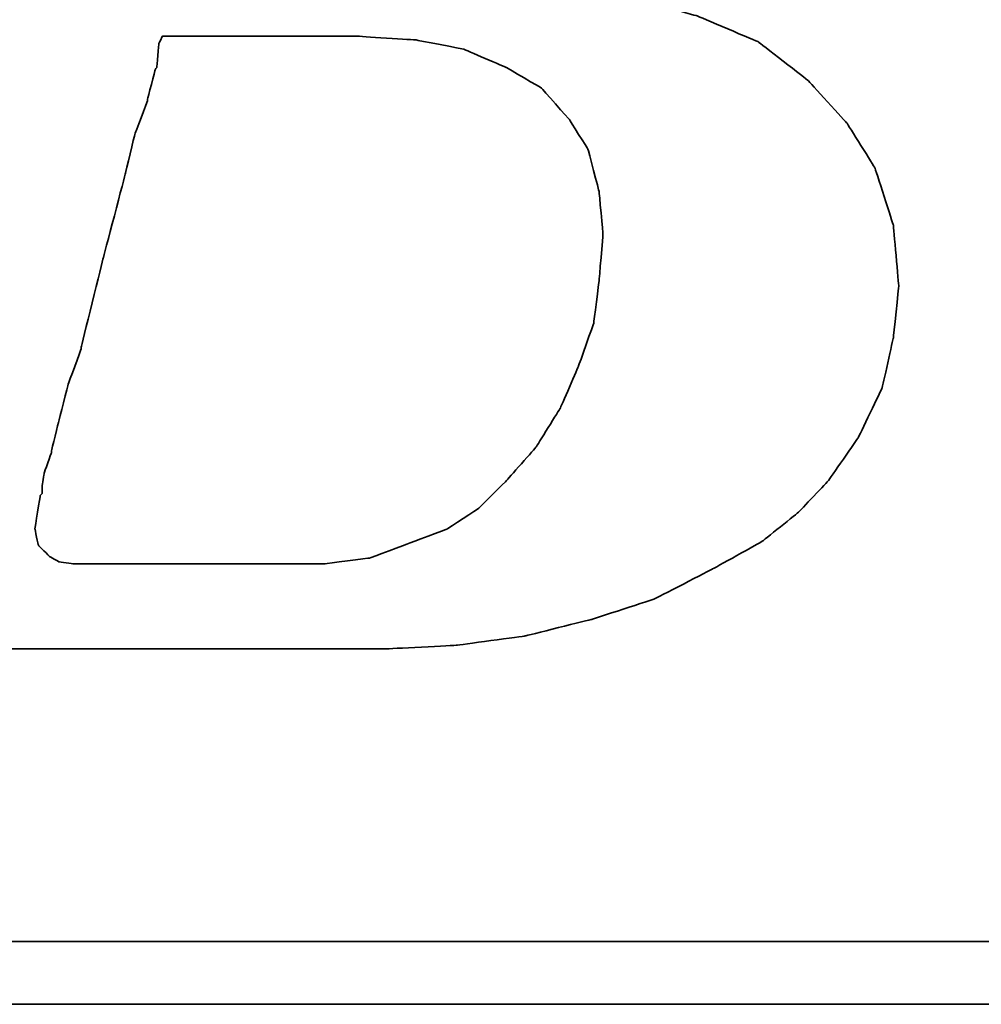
# Model space of a CAD drawing. Header units: millimetres. Extents: x 36 to 369, y 420 to 544.
# Tile 27 of 47: x 288.29 to 290.23, y 456.07 to 458.05. Entities that reach past the tile are written whole.
import ezdxf

# ---------------------------------------------------------------- set-up
doc = ezdxf.new("R2010")
doc.units = ezdxf.units.MM
doc.layers.add('DIM', color=4, linetype='CONTINUOUS')
doc.layers.add('layer 1', color=7, linetype='CONTINUOUS')

# ---------------------------------------------------------------- blocks, each defined once
blk = doc.blocks.new('TBI MOTION logo(完整正式版)')
at = {"layer": 'layer 1', "color": 22, "lineweight": 35}
for points, knots in [([(-64.65375, -6.86375), (-64.65375, -6.86375), (-64.84375, -7.29625), (-64.84375, -7.29625), (-64.84375, -7.29625), (-64.84375, -7.29625), (-64.86875, -7.34375), (-64.86875, -7.34375), (-64.86875, -7.34375), (-64.86875, -7.34375), (-64.86875, -7.36875), (-64.86875, -7.36875), (-64.86875, -7.36875), (-64.86875, -7.36875), (-65.15375, -7.65375), (-65.15375, -7.65375), (-65.15375, -7.65375), (-65.15375, -7.65375), (-65.17875, -7.65375), (-65.17875, -7.65375), (-65.17875, -7.65375), (-65.17875, -7.65375), (-65.20375, -7.67875), (-65.20375, -7.67875), (-65.20375, -7.67875), (-65.20375, -7.67875), (-65.58875, -7.87125), (-65.58875, -7.87125), (-65.58875, -7.87125), (-65.58875, -7.87125), (-65.63375, -7.87125), (-65.63375, -7.87125), (-65.63375, -7.87125), (-65.63375, -7.87125), (-65.65875, -7.89375), (-65.65875, -7.89375), (-65.65875, -7.89375), (-65.65875, -7.89375), (-66.09375, -7.94375), (-66.09375, -7.94375), (-66.09375, -7.94375), (-66.09375, -7.94375), (-66.11375, -7.94375), (-66.11375, -7.94375), (-66.11375, -7.94375), (-66.11375, -7.94375), (-66.16375, -7.94375), (-66.16375, -7.94375), (-66.16375, -7.94375), (-66.16375, -7.94375), (-66.30875, -7.94375), (-66.30875, -7.94375), (-66.30875, -7.94375), (-66.30875, -7.94375), (-66.69375, -7.94375), (-66.69375, -7.94375), (-66.69375, -7.94375), (-66.69375, -7.94375), (-67.07375, -7.94375), (-67.07375, -7.94375), (-67.07375, -7.94375), (-67.07375, -7.94375), (-67.12375, -7.94375), (-67.12375, -7.94375), (-67.12375, -7.94375), (-67.12375, -7.94375), (-67.12375, -7.96625), (-67.12375, -7.96625), (-67.12375, -7.96625), (-67.12375, -7.96625), (-67.14875, -7.99125), (-67.14875, -7.99125), (-67.14875, -7.99125), (-67.14875, -7.99125), (-67.24375, -8.34875), (-67.24375, -8.34875), (-67.24375, -8.34875), (-67.24375, -8.34875), (-67.31375, -8.68625), (-67.31375, -8.68625), (-67.31375, -8.68625), (-67.31375, -8.68625), (-67.26875, -8.68625), (-67.26875, -8.68625), (-67.26875, -8.68625), (-67.26875, -8.68625), (-67.07375, -8.68625), (-67.07375, -8.68625), (-67.07375, -8.68625), (-67.07375, -8.68625), (-66.54875, -8.68625), (-66.54875, -8.68625), (-66.54875, -8.68625), (-66.54875, -8.68625), (-65.82625, -8.68625), (-65.82625, -8.68625), (-65.82625, -8.68625), (-65.82625, -8.68625), (-65.01375, -8.68625), (-65.01375, -8.68625), (-65.01375, -8.68625), (-65.01375, -8.68625), (-64.05375, -8.68625), (-64.05375, -8.68625), (-64.05375, -8.68625), (-64.05375, -8.68625), (-62.08375, -8.68625), (-62.08375, -8.68625), (-62.08375, -8.68625), (-62.08375, -8.68625), (-60.06875, -8.68625), (-60.06875, -8.68625), (-60.06875, -8.68625), (-60.06875, -8.68625), (-59.10875, -8.68625), (-59.10875, -8.68625), (-59.10875, -8.68625), (-59.10875, -8.68625), (-58.29375, -8.68625), (-58.29375, -8.68625), (-58.29375, -8.68625), (-58.29375, -8.68625), (-57.57375, -8.68625), (-57.57375, -8.68625), (-57.57375, -8.68625), (-57.57375, -8.68625), (-57.04875, -8.68625), (-57.04875, -8.68625), (-57.04875, -8.68625), (-57.04875, -8.68625), (-56.85375, -8.68625), (-56.85375, -8.68625), (-56.85375, -8.68625), (-56.85375, -8.68625), (-56.70875, -8.68625), (-56.70875, -8.68625), (-56.70875, -8.68625), (-56.70875, -8.68625), (-56.61375, -8.68625), (-56.61375, -8.68625), (-56.61375, -8.68625), (-56.61375, -8.68625), (-56.56875, -8.68625), (-56.56875, -8.68625), (-56.56875, -8.68625), (-56.56875, -8.68625), (-55.65375, -8.63875), (-55.65375, -8.63875), (-55.65375, -8.63875), (-55.65375, -8.63875), (-54.76875, -8.51875), (-54.76875, -8.51875), (-54.76875, -8.51875), (-54.76875, -8.51875), (-53.90375, -8.30375), (-53.90375, -8.30375), (-53.90375, -8.30375), (-53.90375, -8.30375), (-53.08875, -8.03875), (-53.08875, -8.03875), (-53.08875, -8.03875), (-53.08875, -8.03875), (-52.34375, -7.65375), (-52.34375, -7.65375), (-52.34375, -7.65375), (-52.34375, -7.65375), (-51.69875, -7.29625), (-51.69875, -7.29625), (-51.69875, -7.29625), (-51.69875, -7.29625), (-51.21875, -6.91125), (-51.21875, -6.91125), (-51.21875, -6.91125), (-51.21875, -6.91125), (-50.83375, -6.50375), (-50.83375, -6.50375), (-50.83375, -6.50375), (-50.83375, -6.50375), (-50.44875, -5.94875), (-50.44875, -5.94875), (-50.44875, -5.94875), (-50.44875, -5.94875), (-50.13875, -5.30375), (-50.13875, -5.30375), (-50.13875, -5.30375), (-50.13875, -5.30375), (-49.99375, -4.65375), (-49.99375, -4.65375), (-49.99375, -4.65375), (-49.99375, -4.65375), (-49.92375, -3.98375), (-49.92375, -3.98375), (-49.92375, -3.98375), (-49.92375, -3.98375), (-49.99375, -3.19374), (-49.99375, -3.19374), (-49.99375, -3.19374), (-49.99375, -3.19374), (-50.23374, -2.44874), (-50.23374, -2.44874), (-50.23374, -2.44874), (-50.23374, -2.44874), (-50.59375, -1.87374), (-50.59375, -1.87374), (-50.59375, -1.87374), (-50.59375, -1.87374), (-51.09875, -1.31874), (-51.09875, -1.31874), (-51.09875, -1.31874), (-51.09875, -1.31874), (-51.74375, -0.81875), (-51.74375, -0.81875), (-51.74375, -0.81875), (-51.74375, -0.81875), (-52.53875, -0.48125), (-52.53875, -0.48125), (-52.53875, -0.48125), (-52.53875, -0.48125), (-53.47375, -0.21875), (-53.47375, -0.21875), (-53.47375, -0.21875), (-53.47375, -0.21875), (-54.52875, -0.04874), (-54.52875, -0.04874), (-54.52875, -0.04874), (-54.52875, -0.04874), (-55.65375, 0.12125), (-55.65375, 0.12125), (-55.65375, 0.12125), (-55.65375, 0.12125), (-54.50375, 0.28624), (-54.50375, 0.28624), (-54.50375, 0.28624), (-54.50375, 0.28624), (-53.83375, 0.38124), (-53.83375, 0.38124), (-53.83375, 0.38124), (-53.83375, 0.38124), (-53.18375, 0.50125), (-53.18375, 0.50125), (-53.18375, 0.50125), (-53.18375, 0.50125), (-52.55875, 0.66874), (-52.55875, 0.66874), (-52.55875, 0.66874), (-52.55875, 0.66874), (-52.03375, 0.86124), (-52.03375, 0.86124), (-52.03375, 0.86124), (-52.03375, 0.86124), (-51.50374, 1.03124), (-51.50374, 1.03124), (-51.50374, 1.03124), (-51.50374, 1.03124), (-51.09875, 1.27125), (-51.09875, 1.27125), (-51.09875, 1.27125), (-51.09875, 1.27125), (-50.71375, 1.48624), (-50.71375, 1.48624), (-50.71375, 1.48624), (-50.71375, 1.48624), (-50.37625, 1.77625), (-50.37625, 1.77625), (-50.37625, 1.77625), (-50.37625, 1.77625), (-49.82375, 2.37625), (-49.82375, 2.37625), (-49.82375, 2.37625), (-49.82375, 2.37625), (-49.41875, 2.99625), (-49.41875, 2.99625), (-49.41875, 2.99625), (-49.41875, 2.99625), (-49.22375, 3.76625), (-49.22375, 3.76625), (-49.22375, 3.76625), (-49.22375, 3.76625), (-49.15375, 4.50874), (-49.15375, 4.50874), (-49.15375, 4.50874), (-49.15375, 4.50874), (-49.20375, 5.25125), (-49.20375, 5.25125), (-49.20375, 5.25125), (-49.20375, 5.25125), (-49.41875, 5.92625), (-49.41875, 5.92625), (-49.41875, 5.92625), (-49.41875, 5.92625), (-49.77875, 6.47625), (-49.77875, 6.47625), (-49.77875, 6.47625), (-49.77875, 6.47625), (-50.33125, 7.02624), (-50.33125, 7.02624), (-50.33125, 7.02624), (-50.33125, 7.02624), (-51.00125, 7.43625), (-51.00125, 7.43625), (-51.00125, 7.43625), (-51.00125, 7.43625), (-51.79375, 7.72625), (-51.79375, 7.72625), (-51.79375, 7.72625), (-51.79375, 7.72625), (-52.72875, 7.89124), (-52.72875, 7.89124), (-52.72875, 7.89124), (-52.72875, 7.89124), (-53.83375, 7.98625), (-53.83375, 7.98625), (-53.83375, 7.98625), (-53.83375, 7.98625), (-53.92875, 7.98625), (-53.92875, 7.98625), (-53.92875, 7.98625), (-53.92875, 7.98625), (-54.26375, 7.98625), (-54.26375, 7.98625), (-54.26375, 7.98625), (-54.26375, 7.98625), (-54.74375, 7.98625), (-54.74375, 7.98625), (-54.74375, 7.98625), (-54.74375, 7.98625), (-55.36875, 7.98625), (-55.36875, 7.98625), (-55.36875, 7.98625), (-55.36875, 7.98625), (-56.13375, 7.98625), (-56.13375, 7.98625), (-56.13375, 7.98625), (-56.13375, 7.98625), (-56.94875, 7.98625), (-56.94875, 7.98625), (-56.94875, 7.98625), (-56.94875, 7.98625), (-58.77625, 7.98625), (-58.77625, 7.98625), (-58.77625, 7.98625), (-58.77625, 7.98625), (-60.59875, 7.98625), (-60.59875, 7.98625), (-60.59875, 7.98625), (-60.59875, 7.98625), (-61.41375, 7.98625), (-61.41375, 7.98625), (-61.41375, 7.98625), (-61.41375, 7.98625), (-62.17875, 7.98625), (-62.17875, 7.98625), (-62.17875, 7.98625), (-62.17875, 7.98625), (-62.80375, 7.98625), (-62.80375, 7.98625), (-62.80375, 7.98625), (-62.80375, 7.98625), (-63.30625, 7.98625), (-63.30625, 7.98625), (-63.30625, 7.98625), (-63.30625, 7.98625), (-63.57375, 7.98625), (-63.57375, 7.98625), (-63.57375, 7.98625), (-63.57375, 7.98625), (-63.57375, 7.96375), (-63.57375, 7.96375), (-63.57375, 7.96375), (-63.57375, 7.96375), (-63.59875, 7.94125), (-63.59875, 7.94125), (-63.59875, 7.94125), (-63.59875, 7.94125), (-63.69375, 7.55625), (-63.69375, 7.55625), (-63.69375, 7.55625), (-63.69375, 7.55625), (-63.76375, 7.24624), (-63.76375, 7.24624), (-63.76375, 7.24624), (-63.76375, 7.24624), (-63.23875, 7.24624), (-63.23875, 7.24624), (-63.23875, 7.24624), (-63.23875, 7.24624), (-62.75875, 7.24624), (-62.75875, 7.24624), (-62.75875, 7.24624), (-62.75875, 7.24624), (-62.61125, 7.24624), (-62.61125, 7.24624), (-62.61125, 7.24624), (-62.61125, 7.24624), (-62.56625, 7.24624), (-62.56625, 7.24624), (-62.56625, 7.24624), (-62.56625, 7.24624), (-62.22875, 7.24624), (-62.22875, 7.24624), (-62.22875, 7.24624), (-62.22875, 7.24624), (-62.20375, 7.24624), (-62.20375, 7.24624), (-62.20375, 7.24624), (-62.20375, 7.24624), (-62.17875, 7.21875), (-62.17875, 7.21875), (-62.17875, 7.21875), (-62.17875, 7.21875), (-61.96375, 7.17125), (-61.96375, 7.17125), (-61.96375, 7.17125), (-61.96375, 7.17125), (-61.72375, 7.12624), (-61.72375, 7.12624), (-61.72375, 7.12624), (-61.72375, 7.12624), (-61.70375, 7.12624), (-61.70375, 7.12624), (-61.70375, 7.12624), (-61.70375, 7.12624), (-61.55875, 7.07624), (-61.55875, 7.07624), (-61.55875, 7.07624), (-61.55875, 7.07624), (-61.50875, 7.07624), (-61.50875, 7.07624), (-61.50875, 7.07624), (-61.50875, 7.07624), (-61.48375, 7.02624), (-61.48375, 7.02624), (-61.48375, 7.02624), (-61.48375, 7.02624), (-61.31875, 6.83375), (-61.31875, 6.83375), (-61.31875, 6.83375), (-61.31875, 6.83375), (-61.29375, 6.81125), (-61.29375, 6.81125), (-61.29375, 6.81125), (-61.29375, 6.81125), (-61.29375, 6.78625), (-61.29375, 6.78625), (-61.29375, 6.78625), (-61.29375, 6.78625), (-61.19875, 6.50124), (-61.19875, 6.50124), (-61.19875, 6.50124), (-61.19875, 6.50124), (-61.17375, 6.45124), (-61.17375, 6.45124), (-61.17375, 6.45124), (-61.17375, 6.45124), (-61.19875, 6.40625), (-61.19875, 6.40625), (-61.19875, 6.40625), (-61.19875, 6.40625), (-61.26875, 5.99624), (-61.26875, 5.99624), (-61.26875, 5.99624), (-61.26875, 5.99624), (-61.26875, 5.85125), (-61.26875, 5.85125), (-61.26875, 5.85125), (-61.26875, 5.85125), (-61.26875, 5.82625), (-61.26875, 5.82625), (-61.26875, 5.82625), (-61.26875, 5.82625), (-61.29375, 5.80625), (-61.29375, 5.80625), (-61.29375, 5.80625), (-61.29375, 5.80625), (-61.34125, 5.66125), (-61.34125, 5.66125), (-61.34125, 5.66125), (-61.34125, 5.66125), (-61.41375, 5.44625), (-61.41375, 5.44625), (-61.41375, 5.44625), (-61.41375, 5.44625), (-61.48375, 5.15625), (-61.48375, 5.15625), (-61.48375, 5.15625), (-61.48375, 5.15625), (-61.58375, 4.82124), (-61.58375, 4.82124), (-61.58375, 4.82124), (-61.58375, 4.82124), (-61.79875, 4.00375), (-61.79875, 4.00375), (-61.79875, 4.00375), (-61.79875, 4.00375), (-62.05875, 2.99625), (-62.05875, 2.99625), (-62.05875, 2.99625), (-62.05875, 2.99625), (-62.34875, 1.91625), (-62.34875, 1.91625), (-62.34875, 1.91625), (-62.34875, 1.91625), (-62.97375, -0.41124), (-62.97375, -0.41124), (-62.97375, -0.41124), (-62.97375, -0.41124), (-63.59875, -2.75875), (-63.59875, -2.75875), (-63.59875, -2.75875), (-63.59875, -2.75875), (-63.88375, -3.86374), (-63.88375, -3.86374), (-63.88375, -3.86374), (-63.88375, -3.86374), (-64.14875, -4.82374), (-64.14875, -4.82374), (-64.14875, -4.82374), (-64.14875, -4.82374), (-64.36375, -5.64125), (-64.36375, -5.64125), (-64.36375, -5.64125), (-64.36375, -5.64125), (-64.43625, -5.97625), (-64.43625, -5.97625), (-64.43625, -5.97625), (-64.43625, -5.97625), (-64.50875, -6.28625), (-64.50875, -6.28625), (-64.50875, -6.28625), (-64.50875, -6.28625), (-64.50875, -6.30875), (-64.50875, -6.30875), (-64.50875, -6.30875), (-64.50875, -6.30875), (-64.57875, -6.50375), (-64.57875, -6.50375), (-64.57875, -6.50375), (-64.57875, -6.50375), (-64.62875, -6.69625), (-64.62875, -6.69625), (-64.62875, -6.69625), (-64.62875, -6.69625), (-64.62875, -6.76875), (-64.62875, -6.76875), (-64.62875, -6.76875), (-64.62875, -6.76875), (-64.62875, -6.81375), (-64.62875, -6.81375), (-64.62875, -6.81375), (-64.62875, -6.81375), (-64.62875, -6.83875), (-64.62875, -6.83875), (-64.62875, -6.83875), (-64.62875, -6.83875), (-64.65375, -6.86375), (-64.65375, -6.86375)], [0, 0, 0, 0, 0.00719424, 0.00719424, 0.00719424, 0.00719425, 0.01438849, 0.01438849, 0.01438849, 0.0143885, 0.02158273, 0.02158273, 0.02158273, 0.02158274, 0.02877698, 0.02877698, 0.02877698, 0.02877699, 0.03597122, 0.03597122, 0.03597122, 0.03597123, 0.04316547, 0.04316547, 0.04316547, 0.04316548, 0.05035971, 0.05035971, 0.05035971, 0.05035972, 0.05755396, 0.05755396, 0.05755396, 0.05755397, 0.0647482, 0.0647482, 0.0647482, 0.06474821, 0.07194245, 0.07194245, 0.07194245, 0.07194246, 0.07913669, 0.07913669, 0.07913669, 0.0791367, 0.08633094, 0.08633094, 0.08633094, 0.08633095, 0.09352518, 0.09352518, 0.09352518, 0.09352519, 0.10071942, 0.10071942, 0.10071942, 0.10071943, 0.10791367, 0.10791367, 0.10791367, 0.10791368, 0.11510791, 0.11510791, 0.11510791, 0.11510792, 0.12230216, 0.12230216, 0.12230216, 0.12230217, 0.1294964, 0.1294964, 0.1294964, 0.12949641, 0.13669065, 0.13669065, 0.13669065, 0.13669066, 0.14388489, 0.14388489, 0.14388489, 0.1438849, 0.15107914, 0.15107914, 0.15107914, 0.15107915, 0.15827338, 0.15827338, 0.15827338, 0.15827339, 0.16546763, 0.16546763, 0.16546763, 0.16546764, 0.17266187, 0.17266187, 0.17266187, 0.17266188, 0.17985612, 0.17985612, 0.17985612, 0.17985613, 0.18705036, 0.18705036, 0.18705036, 0.18705037, 0.1942446, 0.1942446, 0.1942446, 0.19424461, 0.20143885, 0.20143885, 0.20143885, 0.20143886, 0.20863309, 0.20863309, 0.20863309, 0.2086331, 0.21582734, 0.21582734, 0.21582734, 0.21582735, 0.22302158, 0.22302158, 0.22302158, 0.22302159, 0.23021583, 0.23021583, 0.23021583, 0.23021584, 0.23741007, 0.23741007, 0.23741007, 0.23741008, 0.24460432, 0.24460432, 0.24460432, 0.24460433, 0.25179856, 0.25179856, 0.25179856, 0.25179857, 0.25899281, 0.25899281, 0.25899281, 0.25899282, 0.26618705, 0.26618705, 0.26618705, 0.26618706, 0.27338129, 0.27338129, 0.27338129, 0.2733813, 0.28057554, 0.28057554, 0.28057554, 0.28057555, 0.28776978, 0.28776978, 0.28776978, 0.28776979, 0.29496403, 0.29496403, 0.29496403, 0.29496404, 0.30215827, 0.30215827, 0.30215827, 0.30215828, 0.30935252, 0.30935252, 0.30935252, 0.30935253, 0.31654676, 0.31654676, 0.31654676, 0.31654677, 0.32374101, 0.32374101, 0.32374101, 0.32374102, 0.33093525, 0.33093525, 0.33093525, 0.33093526, 0.3381295, 0.3381295, 0.3381295, 0.33812951, 0.34532374, 0.34532374, 0.34532374, 0.34532375, 0.35251799, 0.35251799, 0.35251799, 0.352518, 0.35971223, 0.35971223, 0.35971223, 0.35971224, 0.36690647, 0.36690647, 0.36690647, 0.36690648, 0.37410072, 0.37410072, 0.37410072, 0.37410073, 0.38129496, 0.38129496, 0.38129496, 0.38129497, 0.38848921, 0.38848921, 0.38848921, 0.38848922, 0.39568345, 0.39568345, 0.39568345, 0.39568346, 0.4028777, 0.4028777, 0.4028777, 0.40287771, 0.41007194, 0.41007194, 0.41007194, 0.41007195, 0.41726619, 0.41726619, 0.41726619, 0.4172662, 0.42446043, 0.42446043, 0.42446043, 0.42446044, 0.43165468, 0.43165468, 0.43165468, 0.43165469, 0.43884892, 0.43884892, 0.43884892, 0.43884893, 0.44604317, 0.44604317, 0.44604317, 0.44604318, 0.45323741, 0.45323741, 0.45323741, 0.45323742, 0.46043165, 0.46043165, 0.46043165, 0.46043166, 0.4676259, 0.4676259, 0.4676259, 0.46762591, 0.47482014, 0.47482014, 0.47482014, 0.47482015, 0.48201439, 0.48201439, 0.48201439, 0.4820144, 0.48920863, 0.48920863, 0.48920863, 0.48920864, 0.49640288, 0.49640288, 0.49640288, 0.49640289, 0.50359712, 0.50359712, 0.50359712, 0.50359713, 0.51079137, 0.51079137, 0.51079137, 0.51079138, 0.51798561, 0.51798561, 0.51798561, 0.51798562, 0.52517986, 0.52517986, 0.52517986, 0.52517987, 0.5323741, 0.5323741, 0.5323741, 0.53237411, 0.53956835, 0.53956835, 0.53956835, 0.53956836, 0.54676259, 0.54676259, 0.54676259, 0.5467626, 0.55395683, 0.55395683, 0.55395683, 0.55395684, 0.56115108, 0.56115108, 0.56115108, 0.56115109, 0.56834532, 0.56834532, 0.56834532, 0.56834533, 0.57553957, 0.57553957, 0.57553957, 0.57553958, 0.58273381, 0.58273381, 0.58273381, 0.58273382, 0.58992806, 0.58992806, 0.58992806, 0.58992807, 0.5971223, 0.5971223, 0.5971223, 0.59712231, 0.60431655, 0.60431655, 0.60431655, 0.60431656, 0.61151079, 0.61151079, 0.61151079, 0.6115108, 0.61870504, 0.61870504, 0.61870504, 0.61870505, 0.62589928, 0.62589928, 0.62589928, 0.62589929, 0.63309353, 0.63309353, 0.63309353, 0.63309354, 0.64028777, 0.64028777, 0.64028777, 0.64028778, 0.64748201, 0.64748201, 0.64748201, 0.64748202, 0.65467626, 0.65467626, 0.65467626, 0.65467627, 0.6618705, 0.6618705, 0.6618705, 0.66187051, 0.66906475, 0.66906475, 0.66906475, 0.66906476, 0.67625899, 0.67625899, 0.67625899, 0.676259, 0.68345324, 0.68345324, 0.68345324, 0.68345325, 0.69064748, 0.69064748, 0.69064748, 0.69064749, 0.69784173, 0.69784173, 0.69784173, 0.69784174, 0.70503597, 0.70503597, 0.70503597, 0.70503598, 0.71223022, 0.71223022, 0.71223022, 0.71223023, 0.71942446, 0.71942446, 0.71942446, 0.71942447, 0.72661871, 0.72661871, 0.72661871, 0.72661872, 0.73381295, 0.73381295, 0.73381295, 0.73381296, 0.74100719, 0.74100719, 0.74100719, 0.7410072, 0.74820144, 0.74820144, 0.74820144, 0.74820145, 0.75539568, 0.75539568, 0.75539568, 0.75539569, 0.76258993, 0.76258993, 0.76258993, 0.76258994, 0.76978417, 0.76978417, 0.76978417, 0.76978418, 0.77697842, 0.77697842, 0.77697842, 0.77697843, 0.78417266, 0.78417266, 0.78417266, 0.78417267, 0.79136691, 0.79136691, 0.79136691, 0.79136692, 0.79856115, 0.79856115, 0.79856115, 0.79856116, 0.8057554, 0.8057554, 0.8057554, 0.80575541, 0.81294964, 0.81294964, 0.81294964, 0.81294965, 0.82014388, 0.82014388, 0.82014388, 0.82014389, 0.82733813, 0.82733813, 0.82733813, 0.82733814, 0.83453237, 0.83453237, 0.83453237, 0.83453238, 0.84172662, 0.84172662, 0.84172662, 0.84172663, 0.84892086, 0.84892086, 0.84892086, 0.84892087, 0.85611511, 0.85611511, 0.85611511, 0.85611512, 0.86330935, 0.86330935, 0.86330935, 0.86330936, 0.8705036, 0.8705036, 0.8705036, 0.87050361, 0.87769784, 0.87769784, 0.87769784, 0.87769785, 0.88489209, 0.88489209, 0.88489209, 0.8848921, 0.89208633, 0.89208633, 0.89208633, 0.89208634, 0.89928058, 0.89928058, 0.89928058, 0.89928059, 0.90647482, 0.90647482, 0.90647482, 0.90647483, 0.91366906, 0.91366906, 0.91366906, 0.91366907, 0.92086331, 0.92086331, 0.92086331, 0.92086332, 0.92805755, 0.92805755, 0.92805755, 0.92805756, 0.9352518, 0.9352518, 0.9352518, 0.93525181, 0.94244604, 0.94244604, 0.94244604, 0.94244605, 0.94964029, 0.94964029, 0.94964029, 0.9496403, 0.95683453, 0.95683453, 0.95683453, 0.95683454, 0.96402878, 0.96402878, 0.96402878, 0.96402879, 0.97122302, 0.97122302, 0.97122302, 0.97122303, 0.97841727, 0.97841727, 0.97841727, 0.97841728, 0.98561151, 0.98561151, 0.98561151, 0.98561152, 0.99280576, 0.99280576, 0.99280576, 0.99280577, 1, 1, 1, 1]), ([(-61.03125, -6.57375), (-61.03125, -6.57375), (-61.03125, -6.67125), (-61.03125, -6.67125), (-61.03125, -6.67125), (-61.03125, -6.67125), (-61.05375, -6.69625), (-61.05375, -6.69625), (-61.05375, -6.69625), (-61.05375, -6.69625), (-61.12375, -7.12875), (-61.12375, -7.12875), (-61.12375, -7.12875), (-61.12375, -7.12875), (-61.07875, -7.34375), (-61.07875, -7.34375), (-61.07875, -7.34375), (-61.07875, -7.34375), (-60.93375, -7.48875), (-60.93375, -7.48875), (-60.93375, -7.48875), (-60.93375, -7.48875), (-60.81375, -7.55625), (-60.81375, -7.55625), (-60.81375, -7.55625), (-60.81375, -7.55625), (-60.62375, -7.58375), (-60.62375, -7.58375), (-60.62375, -7.58375), (-60.62375, -7.58375), (-60.30875, -7.58375), (-60.30875, -7.58375), (-60.30875, -7.58375), (-60.30875, -7.58375), (-59.97375, -7.58375), (-59.97375, -7.58375), (-59.97375, -7.58375), (-59.97375, -7.58375), (-59.87875, -7.58375), (-59.87875, -7.58375), (-59.87875, -7.58375), (-59.87875, -7.58375), (-59.63625, -7.58375), (-59.63625, -7.58375), (-59.63625, -7.58375), (-59.63625, -7.58375), (-58.96875, -7.58375), (-58.96875, -7.58375), (-58.96875, -7.58375), (-58.96875, -7.58375), (-58.29375, -7.58375), (-58.29375, -7.58375), (-58.29375, -7.58375), (-58.29375, -7.58375), (-58.05375, -7.58375), (-58.05375, -7.58375), (-58.05375, -7.58375), (-58.05375, -7.58375), (-57.98375, -7.58375), (-57.98375, -7.58375), (-57.98375, -7.58375), (-57.98375, -7.58375), (-57.35875, -7.58375), (-57.35875, -7.58375), (-57.35875, -7.58375), (-57.35875, -7.58375), (-56.78375, -7.50875), (-56.78375, -7.50875), (-56.78375, -7.50875), (-56.78375, -7.50875), (-56.27875, -7.31875), (-56.27875, -7.31875), (-56.27875, -7.31875), (-56.27875, -7.31875), (-55.77375, -7.12875), (-55.77375, -7.12875), (-55.77375, -7.12875), (-55.77375, -7.12875), (-55.36875, -6.86375), (-55.36875, -6.86375), (-55.36875, -6.86375), (-55.36875, -6.86375), (-55.00875, -6.50375), (-55.00875, -6.50375), (-55.00875, -6.50375), (-55.00875, -6.50375), (-54.62375, -6.06875), (-54.62375, -6.06875), (-54.62375, -6.06875), (-54.62375, -6.06875), (-54.31375, -5.56875), (-54.31375, -5.56875), (-54.31375, -5.56875), (-54.31375, -5.56875), (-54.07375, -5.01625), (-54.07375, -5.01625), (-54.07375, -5.01625), (-54.07375, -5.01625), (-53.87875, -4.46374), (-53.87875, -4.46374), (-53.87875, -4.46374), (-53.87875, -4.46374), (-53.80875, -3.91375), (-53.80875, -3.91375), (-53.80875, -3.91375), (-53.80875, -3.91375), (-53.75875, -3.31375), (-53.75875, -3.31375), (-53.75875, -3.31375), (-53.75875, -3.31375), (-53.80875, -2.75875), (-53.80875, -2.75875), (-53.80875, -2.75875), (-53.80875, -2.75875), (-53.95375, -2.20875), (-53.95375, -2.20875), (-53.95375, -2.20875), (-53.95375, -2.20875), (-54.19375, -1.82625), (-54.19375, -1.82625), (-54.19375, -1.82625), (-54.19375, -1.82625), (-54.55375, -1.41875), (-54.55375, -1.41875), (-54.55375, -1.41875), (-54.55375, -1.41875), (-55.00875, -1.15125), (-55.00875, -1.15125), (-55.00875, -1.15125), (-55.00875, -1.15125), (-55.56125, -0.91375), (-55.56125, -0.91375), (-55.56125, -0.91375), (-55.56125, -0.91375), (-56.18125, -0.79375), (-56.18125, -0.79375), (-56.18125, -0.79375), (-56.18125, -0.79375), (-56.94875, -0.74374), (-56.94875, -0.74374), (-56.94875, -0.74374), (-56.94875, -0.74374), (-56.99875, -0.74374), (-56.99875, -0.74374), (-56.99875, -0.74374), (-56.99875, -0.74374), (-57.09375, -0.74374), (-57.09375, -0.74374), (-57.09375, -0.74374), (-57.09375, -0.74374), (-57.38375, -0.74374), (-57.38375, -0.74374), (-57.38375, -0.74374), (-57.38375, -0.74374), (-57.76875, -0.74374), (-57.76875, -0.74374), (-57.76875, -0.74374), (-57.76875, -0.74374), (-58.24625, -0.74374), (-58.24625, -0.74374), (-58.24625, -0.74374), (-58.24625, -0.74374), (-58.72875, -0.74374), (-58.72875, -0.74374), (-58.72875, -0.74374), (-58.72875, -0.74374), (-59.20875, -0.74374), (-59.20875, -0.74374), (-59.20875, -0.74374), (-59.20875, -0.74374), (-59.46875, -0.74374), (-59.46875, -0.74374), (-59.46875, -0.74374), (-59.46875, -0.74374), (-59.51625, -0.83875), (-59.51625, -0.83875), (-59.51625, -0.83875), (-59.51625, -0.83875), (-59.54375, -1.15125), (-59.54375, -1.15125), (-59.54375, -1.15125), (-59.54375, -1.15125), (-59.56375, -1.17874), (-59.56375, -1.17874), (-59.56375, -1.17874), (-59.56375, -1.17874), (-59.66375, -1.55875), (-59.66375, -1.55875), (-59.66375, -1.55875), (-59.66375, -1.55875), (-59.66375, -1.58375), (-59.66375, -1.58375), (-59.66375, -1.58375), (-59.66375, -1.58375), (-59.82875, -2.01874), (-59.82875, -2.01874), (-59.82875, -2.01874), (-59.82875, -2.01874), (-59.94875, -2.52125), (-59.94875, -2.52125), (-59.94875, -2.52125), (-59.94875, -2.52125), (-60.23875, -3.62375), (-60.23875, -3.62375), (-60.23875, -3.62375), (-60.23875, -3.62375), (-60.52375, -4.77624), (-60.52375, -4.77624), (-60.52375, -4.77624), (-60.52375, -4.77624), (-60.52375, -4.79874), (-60.52375, -4.79874), (-60.52375, -4.79874), (-60.52375, -4.79874), (-60.69125, -5.25375), (-60.69125, -5.25375), (-60.69125, -5.25375), (-60.69125, -5.25375), (-60.81375, -5.73625), (-60.81375, -5.73625), (-60.81375, -5.73625), (-60.81375, -5.73625), (-60.90875, -6.11875), (-60.90875, -6.11875), (-60.90875, -6.11875), (-60.90875, -6.11875), (-60.90875, -6.14375), (-60.90875, -6.14375), (-60.90875, -6.14375), (-60.90875, -6.14375), (-61.00375, -6.40875), (-61.00375, -6.40875), (-61.00375, -6.40875), (-61.00375, -6.40875), (-61.03125, -6.57375), (-61.03125, -6.57375)], [0, 0, 0, 0, 0.01694915, 0.01694915, 0.01694915, 0.01694916, 0.03389831, 0.03389831, 0.03389831, 0.03389832, 0.05084746, 0.05084746, 0.05084746, 0.05084747, 0.06779661, 0.06779661, 0.06779661, 0.06779662, 0.08474576, 0.08474576, 0.08474576, 0.08474577, 0.10169492, 0.10169492, 0.10169492, 0.10169493, 0.11864407, 0.11864407, 0.11864407, 0.11864408, 0.13559322, 0.13559322, 0.13559322, 0.13559323, 0.15254237, 0.15254237, 0.15254237, 0.15254238, 0.16949153, 0.16949153, 0.16949153, 0.16949154, 0.18644068, 0.18644068, 0.18644068, 0.18644069, 0.20338983, 0.20338983, 0.20338983, 0.20338984, 0.22033898, 0.22033898, 0.22033898, 0.22033899, 0.23728814, 0.23728814, 0.23728814, 0.23728815, 0.25423729, 0.25423729, 0.25423729, 0.2542373, 0.27118644, 0.27118644, 0.27118644, 0.27118645, 0.28813559, 0.28813559, 0.28813559, 0.2881356, 0.30508475, 0.30508475, 0.30508475, 0.30508476, 0.3220339, 0.3220339, 0.3220339, 0.32203391, 0.33898305, 0.33898305, 0.33898305, 0.33898306, 0.3559322, 0.3559322, 0.3559322, 0.35593221, 0.37288136, 0.37288136, 0.37288136, 0.37288137, 0.38983051, 0.38983051, 0.38983051, 0.38983052, 0.40677966, 0.40677966, 0.40677966, 0.40677967, 0.42372881, 0.42372881, 0.42372881, 0.42372882, 0.44067797, 0.44067797, 0.44067797, 0.44067798, 0.45762712, 0.45762712, 0.45762712, 0.45762713, 0.47457627, 0.47457627, 0.47457627, 0.47457628, 0.49152542, 0.49152542, 0.49152542, 0.49152543, 0.50847458, 0.50847458, 0.50847458, 0.50847459, 0.52542373, 0.52542373, 0.52542373, 0.52542374, 0.54237288, 0.54237288, 0.54237288, 0.54237289, 0.55932203, 0.55932203, 0.55932203, 0.55932204, 0.57627119, 0.57627119, 0.57627119, 0.5762712, 0.59322034, 0.59322034, 0.59322034, 0.59322035, 0.61016949, 0.61016949, 0.61016949, 0.6101695, 0.62711864, 0.62711864, 0.62711864, 0.62711865, 0.6440678, 0.6440678, 0.6440678, 0.64406781, 0.66101695, 0.66101695, 0.66101695, 0.66101696, 0.6779661, 0.6779661, 0.6779661, 0.67796611, 0.69491525, 0.69491525, 0.69491525, 0.69491526, 0.71186441, 0.71186441, 0.71186441, 0.71186442, 0.72881356, 0.72881356, 0.72881356, 0.72881357, 0.74576271, 0.74576271, 0.74576271, 0.74576272, 0.76271186, 0.76271186, 0.76271186, 0.76271187, 0.77966102, 0.77966102, 0.77966102, 0.77966103, 0.79661017, 0.79661017, 0.79661017, 0.79661018, 0.81355932, 0.81355932, 0.81355932, 0.81355933, 0.83050847, 0.83050847, 0.83050847, 0.83050848, 0.84745763, 0.84745763, 0.84745763, 0.84745764, 0.86440678, 0.86440678, 0.86440678, 0.86440679, 0.88135593, 0.88135593, 0.88135593, 0.88135594, 0.89830508, 0.89830508, 0.89830508, 0.89830509, 0.91525424, 0.91525424, 0.91525424, 0.91525425, 0.93220339, 0.93220339, 0.93220339, 0.9322034, 0.94915254, 0.94915254, 0.94915254, 0.94915255, 0.96610169, 0.96610169, 0.96610169, 0.9661017, 0.98305085, 0.98305085, 0.98305085, 0.98305086, 1, 1, 1, 1]), ([(75.90875, -9.47875), (75.90875, -9.47875), (75.90875, -12.28625), (75.90875, -12.28625), (75.90875, -12.28625), (75.90875, -12.28625), (75.90875, -12.47875), (75.90875, -12.47875), (75.90875, -12.47875), (75.90875, -12.47875), (75.71625, -12.47875), (75.71625, -12.47875), (75.71625, -12.47875), (75.71625, -12.47875), (-88.32875, -12.47875), (-88.32875, -12.47875), (-88.32875, -12.47875), (-88.32875, -12.47875), (-88.32875, -13.29375), (-88.32875, -13.29375), (-88.32875, -13.29375), (-88.32875, -13.29375), (82.89125, -13.29375), (82.89125, -13.29375), (82.89125, -13.29375), (82.89125, -13.29375), (75.90875, -9.47875), (75.90875, -9.47875)], [0, 0, 0, 0, 0.14285714, 0.14285714, 0.14285714, 0.14285715, 0.28571429, 0.28571429, 0.28571429, 0.2857143, 0.42857143, 0.42857143, 0.42857143, 0.42857144, 0.57142857, 0.57142857, 0.57142857, 0.57142858, 0.71428571, 0.71428571, 0.71428571, 0.71428572, 0.85714286, 0.85714286, 0.85714286, 0.85714287, 1, 1, 1, 1])]:
    blk.add_open_spline(points, degree=3, knots=knots, dxfattribs=at)

msp = doc.modelspace()

# ---------------------------------------------------------------- block references
at = {"layer": 'DIM', "color": 0, "xscale": 0.1555785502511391, "yscale": 0.1555785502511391, "zscale": 0.1555785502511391}
msp.add_blockref('TBI MOTION logo(完整正式版)', (297.8307, 458.1342), dxfattribs=at)

doc.saveas('drawing.dxf')
